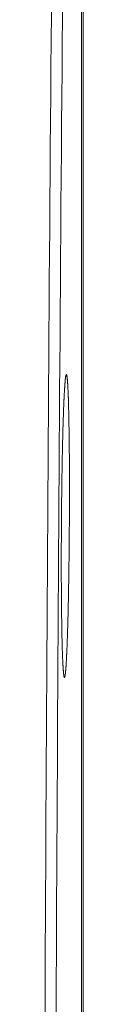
# Model space of a CAD drawing. Header units: millimetres. Extents: x 97 to 538, y 57 to 365.
# Tile 41 of 44: x 536.85 to 537.9, y 248.54 to 275.1. Entities that reach past the tile are written whole.
import ezdxf

# ---------------------------------------------------------------- set-up
doc = ezdxf.new("R2010")
doc.units = ezdxf.units.MM

msp = doc.modelspace()

# ---------------------------------------------------------------- linework, layer by layer
at = {"color": 7, "linetype": 'Continuous', "lineweight": 15}
for points, knots in [([(537.895, 225.882), (537.895, 227.308), (537.895, 236.19), (537.895, 252.53), (537.895, 274.9), (537.895, 289.81), (537.895, 297.266)], [0, 0, 0, 0, 0.059933, 0.3732, 0.6866, 1, 1, 1, 1]), ([(537.848, 292.464), (537.848, 284.377), (537.848, 276.117), (537.848, 259.254), (537.848, 250.689), (537.848, 242.038)], [0, 0, 0, 0, 0.5, 0.5, 1, 1, 1, 1]), ([(537.303, 261.044), (537.305, 261.445), (537.308, 261.847), (537.312, 262.243), (537.317, 262.633), (537.323, 263.011), (537.33, 263.374), (537.337, 263.718), (537.346, 264.041), (537.355, 264.338), (537.364, 264.608), (537.374, 264.847), (537.385, 265.053), (537.396, 265.224), (537.406, 265.359), (537.417, 265.457), (537.428, 265.516), (537.439, 265.535), (537.449, 265.515), (537.459, 265.456), (537.469, 265.358), (537.478, 265.223), (537.486, 265.051), (537.494, 264.844), (537.5, 264.605), (537.506, 264.336), (537.511, 264.038), (537.516, 263.715), (537.519, 263.371), (537.521, 263.007), (537.522, 262.629), (537.522, 262.24), (537.521, 261.841), (537.519, 261.438), (537.516, 261.035), (537.512, 260.637), (537.507, 260.248), (537.501, 259.87), (537.494, 259.507), (537.487, 259.163), (537.479, 258.841), (537.47, 258.543), (537.46, 258.274), (537.45, 258.035), (537.44, 257.829), (537.43, 257.658), (537.419, 257.523), (537.408, 257.426), (537.398, 257.368), (537.387, 257.348), (537.377, 257.368), (537.367, 257.428), (537.357, 257.526), (537.348, 257.661), (537.339, 257.833), (537.331, 258.04), (537.324, 258.28), (537.318, 258.55), (537.313, 258.848), (537.309, 259.171), (537.305, 259.515), (537.303, 259.878), (537.302, 260.257), (537.302, 260.647), (537.303, 261.044), (537.305, 261.445), (537.308, 261.847)], [-0.046824, -0.031226, -0.015668, 0, 0.015662, 0.031219, 0.046821, 0.062531, 0.078116, 0.09368, 0.109369, 0.125009, 0.140564, 0.156183, 0.171887, 0.187461, 0.203033, 0.218736, 0.234358, 0.249913, 0.26555, 0.281243, 0.296808, 0.312391, 0.328101, 0.343706, 0.359263, 0.37492, 0.390594, 0.406153, 0.421748, 0.43746, 0.45305, 0.468611, 0.48429, 0.499999, 0.51571, 0.531384, 0.546943, 0.562537, 0.578249, 0.59384, 0.6094, 0.62508, 0.640731, 0.656287, 0.671897, 0.687606, 0.703185, 0.718753, 0.73445, 0.750082, 0.765636, 0.781263, 0.796963, 0.812533, 0.828109, 0.843816, 0.85943, 0.874985, 0.890631, 0.906315, 0.921877, 0.937465, 0.953176, 0.968774, 0.984332, 1, 1.015662, 1.031219, 1.046821])]:
    msp.add_open_spline(points, degree=3, knots=knots, dxfattribs=at)
for points in [[(536.854, 246.508), (536.921, 261.829), (537.032, 277.15), (537.196, 292.471)], [(537.496, 292.468), (537.331, 277.081), (537.22, 261.694), (537.153, 246.306)]]:
    msp.add_open_spline(points, degree=3, dxfattribs=at)

doc.saveas('drawing.dxf')
